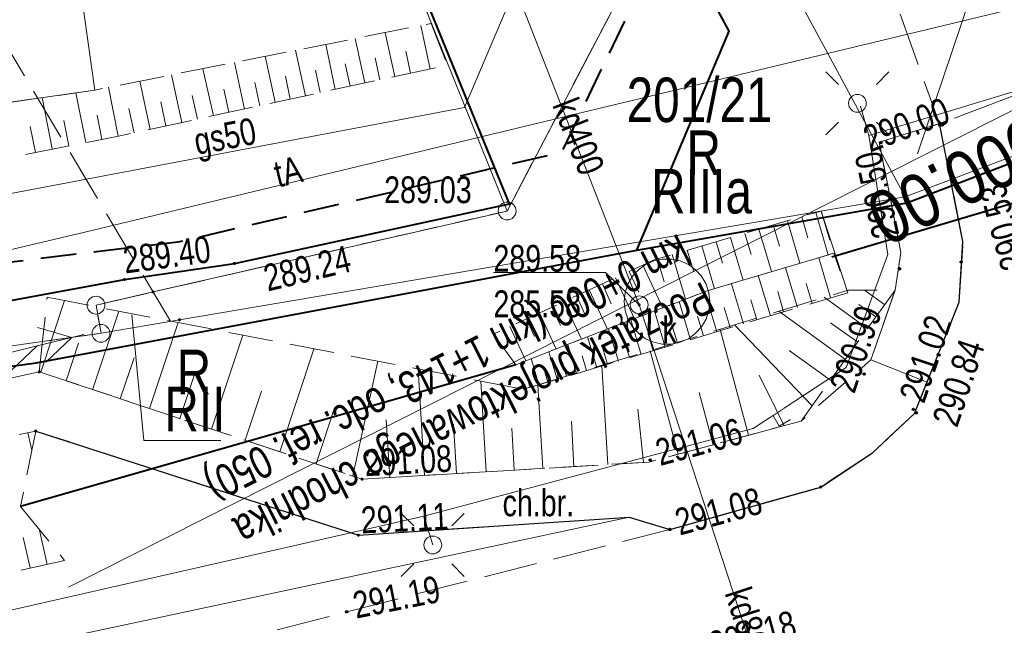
# Model space of a CAD drawing. Header units: metres. Extents: x 7437415 to 7437762, y 5556624 to 5556902.
# Tile 5 of 41: x 7437490 to 7437517, y 5556675 to 5556692. Entities that reach past the tile are written whole.
import ezdxf

# ---------------------------------------------------------------- set-up
doc = ezdxf.new("R2010")
doc.units = ezdxf.units.M
doc.header["$MEASUREMENT"] = 0
for name, pattern in [('BUBZ01-500', [1.75, 1.25, -0.5]), ('DGN Style 2', [6.14715, 3.68829, -2.45886]), ('EGBK02-500', [2, 1.5, -0.5]), ('EGBU01-500', [1, 0.5, -0.5]), ('KTCR02-500', [1.5, 1, -0.5]), ('KTJZ01-500', [2, 1.5, -0.5])]:
    doc.linetypes.add(name, pattern=pattern)
doc.layers.get('0').update_dxf_attribs({"color": 250, "lineweight": 5})
for name, color, linetype, lineweight in [('202-Punkt graniczny stabilizowany trwale', 7, 'Continuous', 5), ('203-Punkt załamania granicy działki nie stabilizowany', 7, 'Continuous', 5), ('BUBZ01', 250, 'Continuous', 5), ('BUBZ01_1', 250, 'Continuous', 5), ('BUIB02_01', 250, 'Continuous', 5), ('BUIB05_01', 250, 'Continuous', 5), ('BUIB12_03', 250, 'Continuous', 5), ('D_kilometraz', 7, 'Continuous', 13), ('D_kraweznik', 7, 'Continuous', 20), ('D_kraweznik obnizony', 7, 'DGN Style 2', 20), ('D_obrzeze', 7, 'Continuous', 20), ('D_opisy', 7, 'Continuous', 13), ('D_zakres', 7, 'DGN Style 2', 13), ('EGBD03', 250, 'Continuous', 5), ('EGBK02', 250, 'Continuous', 5), ('EGBP04_02', 250, 'Continuous', 5), ('EGBP04_03', 250, 'Continuous', 5), ('EGBU01', 250, 'Continuous', 5), ('elementy drogowe', 250, 'Continuous', 5), ('KTCR02', 250, 'Continuous', 5), ('KTJZ01', 250, 'Continuous', 5), ('KTKR01', 250, 'Continuous', 5), ('KTOK01', 250, 'Continuous', 5), ('KTOK05_01', 250, 'Continuous', 5), ('latarnia na słupie lub maszcie (punkt)', 7, 'Continuous', 5), ('MPZP', 250, 'Continuous', 5), ('przewód elektroenergetyczny niskiego napięcia (linia) - symbol', 7, 'Continuous', 5), ('przewód kanalizacyjny (linia)', 7, 'Continuous', 5), ('przewód kanalizacyjny (linia)-Atr1', 7, 'Continuous', 5), ('przewód telekomunikacyjny (linia) - symbol', 7, 'Continuous', 5), ('punkt o określonej wysokości (sieć kanalizacyjna)', 7, 'Continuous', 5), ('punkt o określonej wysokości (sieć kanalizacyjna)-Atr2', 7, 'Continuous', 5), ('punkt o określonej wysokości (sieć kanalizacyjna)-Atr3', 7, 'Continuous', 5), ('punkt wysokościowy naturalny', 7, 'Continuous', 5), ('punkt wysokościowy sztuczny', 7, 'Continuous', 5), ('RTPW01', 250, 'Continuous', 5), ('RTPW02', 250, 'Continuous', 5), ('rzedne dla projektanta', 250, 'Continuous', 5), ('SUPE_01', 250, 'Continuous', 5), ('SUPG_01', 250, 'Continuous', 5), ('SUPT_01', 250, 'Continuous', 5), ('SUSM01', 250, 'Continuous', 5), ('SUSM04_01_E', 250, 'Continuous', 5), ('słup (punkt)', 7, 'Continuous', 5), ('właz - siec kanalizacyjna (powierzchnia)', 7, 'Continuous', 5), ('właz okrągły - siec kanalizacyjna (punkt)', 7, 'Continuous', 5), ('właz okrągły - siec kanalizacyjna (punkt)-Atr17', 7, 'Continuous', 5)]:
    doc.layers.add(name, color=color, linetype=linetype, lineweight=lineweight)
doc.styles.get("Standard").update_dxf_attribs({"font": 'txt.shx', "width": 0.75})
doc.styles.add('Style-Arial Narrow', font='ARIALN.TTF')
doc.linetypes.add('KTOK01-500', pattern='A,1.75,[13,dgnlstyle-rozp_2015.shx,S=0.002778,R=0,X=0,Y=0],1.75', length=3.5)
doc.linetypes.add('KTOK05_01-500', pattern='A,3.75,[13,dgnlstyle-rozp_2015.shx,S=0.002778,R=0,X=0,Y=0],3.75', length=7.5)

# ---------------------------------------------------------------- blocks, each defined once
blk = doc.blocks.new('PW01')
at = {"layer": 'punkt wysokościowy naturalny', "linetype": 'Continuous', "lineweight": 13}
h = blk.add_hatch(color=0, dxfattribs=at)
edge = h.paths.add_edge_path()
edge.add_arc((0, 0), 0.45, 0, 360)
blk = doc.blocks.new('US22')
at = {"color": 0, "linetype": 'Continuous', "lineweight": 13, "ltscale": 10}
blk.add_circle((0, 0), 2.5, dxfattribs=at)
blk = doc.blocks.new('203')
at = {"layer": '203-Punkt załamania granicy działki nie stabilizowany', "linetype": 'Continuous', "lineweight": 13}
h = blk.add_hatch(color=96, dxfattribs=at)
edge = h.paths.add_edge_path()
edge.add_arc((0, 0), 0.45, 0, 360)
blk = doc.blocks.new('202')
at = {"layer": '202-Punkt graniczny stabilizowany trwale', "color": 96, "linetype": 'Continuous', "lineweight": 13}
blk.add_circle((0, 0), 2.5, dxfattribs=at)
blk = doc.blocks.new('PW02')
at = {"layer": 'punkt wysokościowy sztuczny', "linetype": 'Continuous', "lineweight": 13}
h = blk.add_hatch(color=0, dxfattribs=at)
edge = h.paths.add_edge_path()
edge.add_arc((0, 0), 0.45, 0, 360)
blk = doc.blocks.new('SM011')
at = {"layer": 'latarnia na słupie lub maszcie (punkt)', "color": 0, "linetype": 'Continuous', "lineweight": 13}
for p, q in [((-5.3, 5.31), (-8.83, 8.84)), ((5.31, 5.31), (8.84, 8.84)), ((-5.3, -5.3), (-8.83, -8.83)), ((5.31, -5.3), (8.84, -8.83))]:
    blk.add_line(p, q, dxfattribs=at)
blk = doc.blocks.new('SM04')
at = {"layer": 'słup (punkt)', "color": 0, "linetype": 'Continuous', "lineweight": 13}
blk.add_circle((0, 0), 2.5, dxfattribs=at)
blk = doc.blocks.new('PT01')
at = {"color": 0, "linetype": 'Continuous', "lineweight": 13, "ltscale": 10}
for p, q in [((46.5, 0), (37.84, 5)), ((6.5, 0), (0, 0)), ((6.5, 0), (16.5, 0)), ((16.5, 0), (26.5, 0)), ((26.5, 0), (36.5, 0)), ((36.5, 0), (27.84, -5)), ((36.5, 0), (46.5, 0)), ((46.5, 0), (50, 0))]:
    blk.add_line(p, q, dxfattribs=at)
blk = doc.blocks.new('PE04')
at = {"color": 0, "linetype": 'Continuous', "lineweight": 13, "ltscale": 10}
for p, q in [((46.5, 0), (37.84, 5)), ((6.5, 0), (0, 0)), ((6.5, 0), (16.5, 0)), ((16.5, 0), (26.5, 0)), ((26.5, 0), (36.5, 0)), ((36.5, 0), (46.5, 0)), ((46.5, 0), (37.84, -5)), ((46.5, 0), (50, 0))]:
    blk.add_line(p, q, dxfattribs=at)

msp = doc.modelspace()

# ---------------------------------------------------------------- linework, layer by layer
at = {"layer": 'BUBZ01', "color": 7, "linetype": 'BUBZ01-500', "lineweight": 13}
for p, q in [((7437490.09, 5556680.89), (7437489.66, 5556678.77)), ((7437489.66, 5556678.77), (7437490.9, 5556677.26))]:
    msp.add_line(p, q, dxfattribs=at)
at = {"layer": 'BUBZ01', "color": 7, "linetype": 'BUBZ01-500', "lineweight": 13, "flags": 128}
for points in [[(7437488.087, 5556688.312), (7437492.41, 5556689.16), (7437501.64, 5556691.15), (7437501.18, 5556692.32), (7437491.75, 5556690.45), (7437487.397, 5556689.817)], [(7437472.48, 5556675.574), (7437476.96, 5556676.35), (7437489.66, 5556678.77)], [(7437490.9, 5556677.26), (7437480.8, 5556675.05), (7437473.01, 5556673.91)]]:
    msp.add_lwpolyline(points, dxfattribs=at)
at = {"layer": 'BUBZ01', "color": 7, "linetype": 'Continuous', "lineweight": 13, "flags": 128}
for points in [[(7437501.15, 5556691.04), (7437500.89, 5556692.26)], [(7437499.32, 5556690.65), (7437499.05, 5556691.9)], [(7437500.16, 5556690.83), (7437499.89, 5556692.06)], [(7437497.65, 5556690.29), (7437497.37, 5556691.57)], [(7437498.49, 5556690.47), (7437498.22, 5556691.73)], [(7437500.6, 5556690.93), (7437500.47, 5556691.54)], [(7437496.8, 5556690.11), (7437496.52, 5556691.4)], [(7437499.74, 5556690.74), (7437499.61, 5556691.36)], [(7437495.07, 5556689.73), (7437494.78, 5556691.05)], [(7437495.94, 5556689.92), (7437495.66, 5556691.22)], [(7437498.07, 5556690.38), (7437497.93, 5556691.01)], [(7437498.91, 5556690.56), (7437498.77, 5556691.19)], [(7437493.3, 5556689.35), (7437493.01, 5556690.7)], [(7437494.19, 5556689.54), (7437493.9, 5556690.88)], [(7437497.22, 5556690.2), (7437497.09, 5556690.84)], [(7437492.4, 5556689.16), (7437492.13, 5556690.53)], [(7437495.5, 5556689.83), (7437495.36, 5556690.48)], [(7437496.37, 5556690.01), (7437496.23, 5556690.66)], [(7437490.55, 5556688.8), (7437490.27, 5556690.24)], [(7437491.49, 5556688.98), (7437491.21, 5556690.37)], [(7437494.63, 5556689.64), (7437494.48, 5556690.3)], [(7437492.85, 5556689.25), (7437492.7, 5556689.93)], [(7437493.74, 5556689.45), (7437493.6, 5556690.12)], [(7437491.02, 5556688.89), (7437490.88, 5556689.6)], [(7437491.94, 5556689.07), (7437491.81, 5556689.75)], [(7437490.08, 5556688.7), (7437489.93, 5556689.43)], [(7437511.57, 5556686.9), (7437511.74, 5556686.31)], [(7437511.96, 5556687.02), (7437512.31, 5556685.83)], [(7437510.77, 5556686.67), (7437510.95, 5556686.07)], [(7437511.17, 5556686.78), (7437511.52, 5556685.6)], [(7437509.57, 5556686.32), (7437509.93, 5556685.12)], [(7437509.97, 5556686.43), (7437510.15, 5556685.84)], [(7437510.37, 5556686.55), (7437510.72, 5556685.36)], [(7437508.77, 5556686.08), (7437509.12, 5556684.88)], [(7437509.17, 5556686.2), (7437509.35, 5556685.6)], [(7437507.94, 5556685.84), (7437508.31, 5556684.59)], [(7437508.36, 5556685.96), (7437508.54, 5556685.35)], [(7437512.38, 5556684.63), (7437512.05, 5556685.75)], [(7437507.11, 5556685.54), (7437507.67, 5556684.34)], [(7437507.52, 5556685.72), (7437507.71, 5556685.07)], [(7437511.45, 5556684.35), (7437511.11, 5556685.47)], [(7437506.35, 5556685.19), (7437506.88, 5556684.04)], [(7437506.73, 5556685.36), (7437507, 5556684.78)], [(7437510.69, 5556684.12), (7437510.35, 5556685.25)], [(7437505.98, 5556685.02), (7437506.23, 5556684.46)], [(7437509.94, 5556683.9), (7437509.6, 5556685.02)], [(7437511.86, 5556684.47), (7437511.69, 5556685.03)], [(7437505.25, 5556684.68), (7437505.5, 5556684.15)], [(7437505.61, 5556684.85), (7437506.12, 5556683.75)], [(7437509.19, 5556683.67), (7437508.85, 5556684.79)], [(7437511.06, 5556684.23), (7437510.9, 5556684.8)], [(7437513.42, 5556683.76), (7437512.2, 5556684.64)], [(7437513.9, 5556684.43), (7437513.33, 5556684.84)], [(7437490.23, 5556682.54), (7437490.9, 5556684.55)], [(7437504.56, 5556684.36), (7437504.8, 5556683.85)], [(7437504.9, 5556684.52), (7437505.39, 5556683.47)], [(7437508.45, 5556683.45), (7437508.13, 5556684.52)], [(7437509.56, 5556683.79), (7437509.39, 5556684.35)], [(7437510.31, 5556684.01), (7437510.14, 5556684.57)], [(7437513.65, 5556684.09), (7437513.17, 5556684.44)], [(7437491.68, 5556682.05), (7437492.42, 5556684.25)], [(7437504.22, 5556684.2), (7437504.68, 5556683.19)], [(7437507.74, 5556683.24), (7437507.44, 5556684.26)], [(7437508.81, 5556683.56), (7437508.65, 5556684.11)], [(7437512.8, 5556682.9), (7437510.93, 5556684.25)], [(7437493.28, 5556681.52), (7437494.08, 5556683.93)], [(7437503.38, 5556683.82), (7437503.83, 5556682.86)], [(7437503.85, 5556684.04), (7437504.08, 5556683.54)], [(7437507.07, 5556683.04), (7437506.78, 5556684.01)], [(7437508.09, 5556683.35), (7437507.93, 5556683.87)], [(7437513.14, 5556683.38), (7437512.38, 5556683.92)], [(7437495.02, 5556680.94), (7437495.9, 5556683.58)], [(7437505.82, 5556682.67), (7437505.56, 5556683.53)], [(7437506.43, 5556682.85), (7437506.15, 5556683.76)], [(7437507.4, 5556683.14), (7437507.25, 5556683.64)], [(7437510.08, 5556680.77), (7437509.28, 5556683.74)], [(7437490.94, 5556682.3), (7437491.29, 5556683.35)], [(7437505.25, 5556682.5), (7437505.01, 5556683.32)], [(7437506.74, 5556682.95), (7437506.6, 5556683.41)], [(7437496.93, 5556680.31), (7437497.89, 5556683.19)], [(7437504.71, 5556682.34), (7437504.48, 5556683.11)], [(7437505.53, 5556682.59), (7437505.41, 5556683)], [(7437506.12, 5556682.76), (7437505.99, 5556683.2)], [(7437508.1, 5556680.24), (7437507.32, 5556683.14)], [(7437512.38, 5556682.32), (7437511.22, 5556683.15)], [(7437492.46, 5556681.79), (7437492.85, 5556682.94)], [(7437498.98, 5556679.63), (7437499.68, 5556682.85)], [(7437504.2, 5556682.19), (7437503.98, 5556682.92)], [(7437504.97, 5556682.42), (7437504.86, 5556682.82)], [(7437506.13, 5556679.95), (7437505.96, 5556682.73)], [(7437494.13, 5556681.24), (7437494.55, 5556682.5)], [(7437500.99, 5556679.64), (7437500.81, 5556682.63)], [(7437503.95, 5556682.11), (7437503.84, 5556682.47)], [(7437504.45, 5556682.26), (7437504.34, 5556682.64)], [(7437502.72, 5556679.75), (7437502.57, 5556682.29)], [(7437504.31, 5556679.84), (7437504.17, 5556682.18)], [(7437495.96, 5556680.63), (7437496.42, 5556682.01)], [(7437509.09, 5556680.5), (7437508.69, 5556681.97)], [(7437497.95, 5556679.97), (7437498.45, 5556681.48)], [(7437507.13, 5556680.01), (7437506.97, 5556681.5)], [(7437500.02, 5556679.59), (7437499.92, 5556681.2)], [(7437501.89, 5556679.7), (7437501.8, 5556681.08)], [(7437505.18, 5556679.89), (7437505.11, 5556681.17)], [(7437489.87, 5556680.84), (7437489.98, 5556680.35)], [(7437503.51, 5556679.79), (7437503.44, 5556680.97)], [(7437490.41, 5556677.15), (7437490.2, 5556678.11)], [(7437489.93, 5556677.05), (7437489.74, 5556677.9)]]:
    msp.add_lwpolyline(points, dxfattribs=at)
at = {"layer": 'BUBZ01', "color": 7, "linetype": 'BUBZ01-500', "lineweight": 13, "flags": 128}
for points in [[(7437503.55, 5556682.75), (7437502.93, 5556683.61), (7437507.43, 5556685.69), (7437512.11, 5556687.06), (7437512.47, 5556685.88), (7437508.92, 5556684.82), (7437506.71, 5556683.98), (7437503.55, 5556682.75)], [(7437503.55, 5556682.75), (7437506.71, 5556683.98), (7437508.92, 5556684.82), (7437512.47, 5556685.88), (7437512.86, 5556684.77), (7437503.77, 5556682.06), (7437503.55, 5556682.75)]]:
    msp.add_lwpolyline(points, close=True, dxfattribs=at)
at = {"layer": 'BUBZ01_1', "color": 7, "linetype": 'Continuous', "lineweight": 13}
msp.add_line((7437515.44, 5556689.593), (7437515.405, 5556689.581), dxfattribs=at)
at = {"layer": 'BUIB02_01', "color": 7, "linetype": 'Continuous', "lineweight": 13}
msp.add_line((7437512.11, 5556687.06), (7437512.86, 5556684.77), dxfattribs=at)
at = {"layer": 'BUIB02_01', "color": 212, "linetype": 'Continuous', "lineweight": 40, "flags": 128}
msp.add_lwpolyline([(7437506.941, 5556685.963), (7437509.534, 5556692.104), (7437498.91, 5556711.759)], dxfattribs=at)
at = {"layer": 'BUIB05_01', "color": 7, "linetype": 'Continuous', "lineweight": 40}
for p, q in [((7437524.05, 5556689.22), (7437512.41, 5556685.77)), ((7437503.55, 5556682.75), (7437489.66, 5556678.77))]:
    msp.add_line(p, q, dxfattribs=at)
at = {"layer": 'BUIB12_03', "color": 7, "linetype": 'Continuous', "lineweight": 13, "flags": 128}
msp.add_lwpolyline([(7437473.91, 5556694.22), (7437474.79, 5556688.98), (7437477.51, 5556689.46), (7437477.67, 5556688.46), (7437491.75, 5556690.45), (7437490.87, 5556696.69), (7437473.91, 5556694.22)], close=True, dxfattribs=at)
at = {"layer": 'D_kraweznik'}
msp.add_line((7437515.98, 5556684.5), (7437515.083, 5556682.26), dxfattribs=at)
at = {"layer": 'D_kraweznik obnizony'}
for p, q in [((7437515.43, 5556689.51), (7437516.09, 5556686.202)), ((7437516.09, 5556686.202), (7437515.98, 5556684.5))]:
    msp.add_line(p, q, dxfattribs=at)
at = {"layer": 'D_obrzeze', "flags": 128}
msp.add_lwpolyline([(7437515.43, 5556689.51), (7437513.74, 5556688.99), (7437514.045, 5556687.445), (7437514.35, 5556685.9), (7437514.19, 5556684.84), (7437513.85, 5556683.865), (7437513.51, 5556682.89)], dxfattribs=at)
at = {"layer": 'D_opisy', "flags": 128}
msp.add_lwpolyline([(7437565.772, 5556725.167), (7437518.481, 5556699.525), (7437514.813, 5556688.66)], dxfattribs=at)
at = {"layer": 'D_zakres'}
msp.add_line((7437513.51, 5556682.89), (7437515.083, 5556682.26), dxfattribs=at)
at = {"layer": 'EGBD03', "color": 96, "linetype": 'Continuous', "lineweight": 13}
for q in [(7437491.92, 5556683.63), (7437470.864, 5556680.65)]:
    msp.add_line((7437490.335, 5556683.406), q, dxfattribs=at)
at = {"layer": 'EGBD03', "color": 96, "linetype": 'Continuous', "lineweight": 13, "flags": 128}
for points in [[(7437500.826, 5556712.754), (7437514.47, 5556687.46)], [(7437503.31, 5556687.06), (7437498.82, 5556698.2)], [(7437503.31, 5556687.06), (7437508.01, 5556696.05)], [(7437514.47, 5556687.46), (7437522.86, 5556690.63)], [(7437494.12, 5556684.01), (7437514.47, 5556687.46)], [(7437493.38, 5556684.79), (7437503.31, 5556687.06)], [(7437493.38, 5556684.79), (7437491.78, 5556684.42)], [(7437491.92, 5556683.63), (7437491.78, 5556684.42)], [(7437495.279, 5556680.622), (7437493.119, 5556680.622), (7437492.784, 5556684.148)], [(7437491.92, 5556683.63), (7437494.12, 5556684.01)], [(7437490.335, 5556683.406), (7437491.92, 5556683.63)]]:
    msp.add_lwpolyline(points, dxfattribs=at)
at = {"layer": 'EGBK02', "color": 96, "linetype": 'EGBK02-500', "lineweight": 13, "flags": 128}
for points in [[(7437493.866, 5556683.974), (7437482.458, 5556703.133)], [(7437503.31, 5556687.06), (7437508.01, 5556696.05)], [(7437493.38, 5556684.79), (7437503.31, 5556687.06)], [(7437491.78, 5556684.42), (7437493.38, 5556684.79)], [(7437491.92, 5556683.63), (7437491.78, 5556684.42)], [(7437490.335, 5556683.406), (7437491.92, 5556683.63)]]:
    msp.add_lwpolyline(points, dxfattribs=at)
at = {"layer": 'EGBU01', "color": 96, "linetype": 'EGBU01-500', "lineweight": 13, "flags": 128}
for points in [[(7437503.31, 5556687.06), (7437508.01, 5556696.05)], [(7437508.01, 5556696.05), (7437503.31, 5556687.06)], [(7437493.38, 5556684.79), (7437503.31, 5556687.06)], [(7437503.31, 5556687.06), (7437493.38, 5556684.79)], [(7437491.78, 5556684.42), (7437493.38, 5556684.79)], [(7437493.38, 5556684.79), (7437491.78, 5556684.42)], [(7437491.92, 5556683.63), (7437491.78, 5556684.42)], [(7437491.78, 5556684.42), (7437491.92, 5556683.63)], [(7437490.335, 5556683.406), (7437491.92, 5556683.63)], [(7437491.92, 5556683.63), (7437490.335, 5556683.406)]]:
    msp.add_lwpolyline(points, dxfattribs=at)
at = {"layer": 'KTCR02', "color": 7, "linetype": 'KTCR02-500', "lineweight": 13, "flags": 128}
for points in [[(7437490.19, 5556682.55), (7437476.15, 5556679.43), (7437471.569, 5556678.437)], [(7437472.031, 5556676.985), (7437476.68, 5556678.02), (7437490.09, 5556680.89)]]:
    msp.add_lwpolyline(points, dxfattribs=at)
at = {"layer": 'KTJZ01', "color": 7, "linetype": 'KTJZ01-500', "lineweight": 13, "flags": 128}
msp.add_lwpolyline([(7437507.857, 5556716.436), (7437504.491, 5556714.673), (7437509.22, 5556704.47), (7437510.97, 5556700.57), (7437513.08, 5556696.07), (7437515.43, 5556689.51), (7437520.46, 5556691.39), (7437518.97, 5556694.06), (7437515.57, 5556700.2), (7437512.44, 5556706.68), (7437507.857, 5556716.436)], close=True, dxfattribs=at)
at = {"layer": 'KTOK01', "color": 7, "linetype": 'KTOK01-500', "lineweight": 13, "flags": 128}
msp.add_lwpolyline([(7437506.73, 5556678.47), (7437490.14, 5556674.93), (7437473.536, 5556672.257)], dxfattribs=at)
at = {"layer": 'KTOK05_01', "color": 7, "linetype": 'KTOK05_01-500', "lineweight": 40, "flags": 128}
msp.add_lwpolyline([(7437470.765, 5556680.962), (7437472.26, 5556681.23), (7437477.51, 5556682.36), (7437492.58, 5556685.14), (7437495.66, 5556685.59), (7437503.37, 5556687.26), (7437498.93, 5556698.16)], dxfattribs=at)
at = {"layer": 'MPZP', "color": 212, "linetype": 'KTCR02-500', "lineweight": 40, "flags": 128}
msp.add_lwpolyline([(7437497.375, 5556710.955), (7437506.891, 5556692.994), (7437504.828, 5556688.703), (7437494.07, 5556686.185), (7437470.017, 5556683.31)], dxfattribs=at)
at = {"layer": 'przewód kanalizacyjny (linia)', "color": 36, "linetype": 'Continuous', "lineweight": 13, "flags": 128}
for points in [[(7437507.01, 5556684.43), (7437502.87, 5556695.03), (7437502.28, 5556697.34)], [(7437507.01, 5556684.43), (7437512.46, 5556667.77)]]:
    msp.add_lwpolyline(points, dxfattribs=at)
at = {"layer": 'punkt o określonej wysokości (sieć kanalizacyjna)-Atr2', "color": 7, "flags": 128}
msp.add_lwpolyline([(7437507.01, 5556684.43), (7437506.07, 5556685.34), (7437502.924, 5556685.34)], dxfattribs=at)
at = {"layer": 'rzedne dla projektanta', "color": 7, "linetype": 'Continuous', "lineweight": 40}
for centre in [(7437515.44, 5556689.46), (7437515.51, 5556689.47), (7437513.79, 5556688.98), (7437514.31, 5556685.44), (7437516.04, 5556685.63), (7437513.32, 5556682.49), (7437514.7, 5556681.5), (7437514.78, 5556681.4), (7437507.32, 5556680.08), (7437507.87, 5556678.13), (7437498.81, 5556675.82)]:
    msp.add_circle(centre, 0.0225, dxfattribs=at)
at = {"layer": 'SUPE_01', "color": 1, "linetype": 'Continuous', "lineweight": 13}
msp.add_line((7437501.223, 5556677.696), (7437500.974, 5556678.503), dxfattribs=at)
at = {"layer": 'SUPE_01', "color": 1, "linetype": 'Continuous', "lineweight": 13, "flags": 128}
msp.add_lwpolyline([(7437601.635, 5556725.162), (7437600.216, 5556724.388), (7437574.398, 5556710.521), (7437552.37, 5556698.835), (7437529.759, 5556688.702), (7437521.807, 5556691.71), (7437513.451, 5556689.173), (7437513.22, 5556690)], dxfattribs=at)
at = {"layer": 'SUPG_01', "color": 52, "linetype": 'Continuous', "lineweight": 13, "flags": 128}
msp.add_lwpolyline([(7437469.859, 5556683.807), (7437484.7, 5556686.66), (7437502.11, 5556689.96), (7437505.33, 5556697.53)], dxfattribs=at)
at = {"layer": 'SUPT_01', "color": 30, "linetype": 'Continuous', "lineweight": 13, "flags": 128}
msp.add_lwpolyline([(7437624.834, 5556744.449), (7437603.973, 5556732.899), (7437579.114, 5556719.1), (7437574.314, 5556716.425), (7437544.39, 5556702.175), (7437531.441, 5556696.093), (7437491.469, 5556686.466), (7437485.362, 5556685.024)], dxfattribs=at)
at = {"layer": 'właz - siec kanalizacyjna (powierzchnia)', "color": 36, "linetype": 'Continuous', "lineweight": 13, "flags": 128}
msp.add_lwpolyline([(7437508.99, 5556684.52), (7437508.96, 5556684.27), (7437508.89, 5556684.03), (7437508.76, 5556683.81), (7437508.59, 5556683.63), (7437508.39, 5556683.48), (7437508.16, 5556683.38), (7437507.92, 5556683.33), (7437507.66, 5556683.33), (7437507.42, 5556683.38), (7437507.19, 5556683.48), (7437506.99, 5556683.63), (7437506.82, 5556683.81), (7437506.69, 5556684.03), (7437506.62, 5556684.27), (7437506.59, 5556684.52), (7437506.62, 5556684.77), (7437506.69, 5556685.01), (7437506.82, 5556685.23), (7437506.99, 5556685.41), (7437507.19, 5556685.56), (7437507.42, 5556685.66), (7437507.66, 5556685.71), (7437507.92, 5556685.71), (7437508.16, 5556685.66), (7437508.39, 5556685.56), (7437508.59, 5556685.41), (7437508.76, 5556685.23), (7437508.89, 5556685.01), (7437508.96, 5556684.77), (7437508.99, 5556684.52)], close=True, dxfattribs=at)

# ---------------------------------------------------------------- block references
at = {"layer": 'EGBP04_02', "color": 96, "linetype": 'Continuous', "lineweight": 13, "xscale": 0.1, "yscale": 0.1, "zscale": 0.1}
for p in [(7437503.31, 5556687.06), (7437491.78, 5556684.42), (7437491.92, 5556683.63)]:
    msp.add_blockref('202', p, dxfattribs=at)
at = {"layer": 'EGBP04_03', "color": 96, "linetype": 'Continuous', "lineweight": 13, "xscale": 0.1, "yscale": 0.1, "zscale": 0.1}
for p in [(7437514.47, 5556687.46), (7437493.38, 5556684.79), (7437494.12, 5556684.01)]:
    msp.add_blockref('203', p, dxfattribs=at)
at = {"layer": 'przewód elektroenergetyczny niskiego napięcia (linia) - symbol', "color": 1, "linetype": 'Continuous', "lineweight": 13, "xscale": 0.1, "yscale": 0.1, "zscale": 0.1, "rotation": 13.705}
msp.add_blockref('PE04', (7437486.58, 5556682.41), dxfattribs=at)
at = {"layer": 'przewód telekomunikacyjny (linia) - symbol', "color": 30, "linetype": 'Continuous', "lineweight": 13, "xscale": 0.1, "yscale": 0.1, "zscale": 0.1, "rotation": 13.705}
msp.add_blockref('PT01', (7437486.58, 5556682.41), dxfattribs=at)
at = {"layer": 'punkt o określonej wysokości (sieć kanalizacyjna)', "color": 7, "linetype": 'Continuous', "lineweight": 13, "xscale": 0.1, "yscale": 0.1, "zscale": 0.1}
msp.add_blockref('PW01', (7437507.01, 5556684.43), dxfattribs=at)
at = {"layer": 'RTPW02', "color": 7, "linetype": 'Continuous', "lineweight": 13, "xscale": 0.1, "yscale": 0.1, "zscale": 0.1}
for p in [(7437515.43, 5556689.51), (7437503.37, 5556687.26), (7437495.66, 5556685.59), (7437492.58, 5556685.14), (7437490.19, 5556682.55), (7437490.09, 5556680.89), (7437499.24, 5556679.54), (7437512.1, 5556679.32), (7437499.14, 5556677.97)]:
    msp.add_blockref('PW02', p, dxfattribs=at)
at = {"layer": 'SUSM01', "color": 7, "linetype": 'Continuous', "lineweight": 13, "xscale": 0.1, "yscale": 0.1, "zscale": 0.1}
for p in [(7437513.13, 5556690.08), (7437501.223, 5556677.696)]:
    msp.add_blockref('SM011', p, dxfattribs=at)
at = {"layer": 'SUSM04_01_E', "color": 7, "linetype": 'Continuous', "lineweight": 13, "xscale": 0.1, "yscale": 0.1, "zscale": 0.1}
for p in [(7437513.13, 5556690.08), (7437501.223, 5556677.696)]:
    msp.add_blockref('SM04', p, dxfattribs=at)
at = {"layer": 'właz okrągły - siec kanalizacyjna (punkt)', "color": 7, "linetype": 'Continuous', "lineweight": 13, "xscale": 0.1, "yscale": 0.1, "zscale": 0.1}
msp.add_blockref('US22', (7437507.01, 5556684.43), dxfattribs=at)

# ---------------------------------------------------------------- texts
at = {"layer": 'D_kilometraz', "insert": (7437517.158, 5556687.674), "char_height": 1.5, "attachment_point": 2, "rotation": 206.8008, "line_spacing_factor": 1.4, "style": 'Style-Arial Narrow'}
msp.add_mtext('0+000.00', dxfattribs=at)
at = {"layer": 'D_opisy', "insert": (7437509.199, 5556684.294), "char_height": 0.9, "attachment_point": 1, "rotation": 206.8008}
msp.add_mtext('\\pt11;\\fArial|b0|i0|c238238|p39;Początek projektowanego chodnika\\Pkm 0+000 (km 1+143, odc. ref. 050)', dxfattribs=at)
at = {"layer": 'EGBD03', "color": 96, "linetype": 'Continuous', "lineweight": 30, "insert": (7437506.659, 5556689.534), "char_height": 1.25, "attachment_point": 7, "line_spacing_factor": 0.6}
msp.add_mtext('\\FWORKING_1250;\\H1x;\\W0.8;201/21', dxfattribs=at)
at = {"layer": 'EGBK02', "color": 96, "linetype": 'Continuous', "lineweight": 30, "char_height": 1.25, "attachment_point": 1, "line_spacing_factor": 0.6}
for s, insert in [('\\FWORKING_1250;\\H1x;\\W0.8;RIIIa', (7437507.349, 5556688.241)), ('\\FWORKING_1250;\\H1x;\\W0.8;RII', (7437493.698, 5556682.13))]:
    msp.add_mtext(s, dxfattribs=dict(at, insert=insert))
at = {"layer": 'EGBU01', "color": 96, "linetype": 'Continuous', "lineweight": 30, "char_height": 1.25, "attachment_point": 7, "line_spacing_factor": 0.6}
for insert in [(7437508.34, 5556688.069), (7437494.044, 5556681.921)]:
    msp.add_mtext('\\FWORKING_1250;\\H1x;\\W0.8;R', dxfattribs=dict(at, insert=insert))
at = {"layer": 'KTCR02', "color": 7, "linetype": 'Continuous', "lineweight": 13, "insert": (7437503.18, 5556678.49), "char_height": 0.75, "attachment_point": 7, "line_spacing_factor": 0.6}
msp.add_mtext('\\FWORKING_1250;\\H1x;\\W0.8;ch.br.', dxfattribs=at)
at = {"layer": 'przewód kanalizacyjny (linia)-Atr1', "color": 36, "char_height": 0.75, "attachment_point": 7, "line_spacing_factor": 0.6}
for s, insert, rotation in [('\\FWORKING_1250;\\H1x;\\W0.8;kd400', (7437504.557, 5556690.029), 291.334), ('\\FWORKING_1250;\\H1x;\\W0.8;kd800', (7437509.392, 5556676.342), 288.114)]:
    msp.add_mtext(s, dxfattribs=dict(at, insert=insert, rotation=rotation))
at = {"layer": 'punkt o określonej wysokości (sieć kanalizacyjna)-Atr2', "color": 36, "insert": (7437502.924, 5556685.348), "char_height": 0.75, "attachment_point": 7, "line_spacing_factor": 0.6}
msp.add_mtext('\\FWORKING_1250;\\H1x;\\W0.8;289.58', dxfattribs=at)
at = {"layer": 'punkt o określonej wysokości (sieć kanalizacyjna)-Atr3', "color": 36, "insert": (7437502.924, 5556684.072), "char_height": 0.75, "attachment_point": 7, "line_spacing_factor": 0.6}
msp.add_mtext('\\FWORKING_1250;\\H1x;\\W0.8;285.58', dxfattribs=at)
at = {"layer": 'RTPW01', "color": 7, "linetype": 'Continuous', "lineweight": 13, "insert": (7437499.86, 5556688.03), "char_height": 0.75, "attachment_point": 1, "line_spacing_factor": 0.6}
msp.add_mtext('\\FWORKING_1250;\\H1x;\\W0.8;289.03', dxfattribs=at)
at = {"layer": 'RTPW01', "color": 7, "linetype": 'Continuous', "lineweight": 13, "char_height": 0.75, "attachment_point": 1, "line_spacing_factor": 0.6}
for s, insert, rotation in [('\\FWORKING_1250;\\H1x;\\W0.8;289.40', (7437492.5, 5556686.05), 7.552), ('\\FWORKING_1250;\\H1x;\\W0.8;289.24', (7437496.42, 5556685.53), 13.533), ('\\FWORKING_1250;\\H1x;\\W0.8;291.08', (7437499.288, 5556680.37), 3.144), ('\\FWORKING_1250;\\H1x;\\W0.8;291.11', (7437499.192, 5556678.768), 2.566)]:
    msp.add_mtext(s, dxfattribs=dict(at, insert=insert, rotation=rotation))
at = {"layer": 'rzedne dla projektanta', "color": 7, "linetype": 'Continuous', "lineweight": 0, "char_height": 0.75, "attachment_point": 7, "line_spacing_factor": 0.6}
for s, insert, rotation in [('\\FWORKING_1250;\\H1x;\\W0.8; 290.00', (7437513.281, 5556688.61), 20.5804), ('\\FWORKING_1250;\\H1x;\\W0.8; 290.50', (7437514.366, 5556686.175), 102.4539), ('\\FWORKING_1250;\\H1x;\\W0.8; 290.53', (7437517.986, 5556685.312), 105.6803), ('\\FWORKING_1250;\\H1x;\\W0.8; 290.99', (7437512.981, 5556681.697), 71.3251), ('\\FWORKING_1250;\\H1x;\\W0.8; 291.02', (7437514.937, 5556681.42), 71.3251), ('\\FWORKING_1250;\\H1x;\\W0.8; 290.84', (7437515.865, 5556680.747), 71.3251), ('\\FWORKING_1250;\\H1x;\\W0.8; 291.06', (7437507.385, 5556679.839), 15.1285), ('\\FWORKING_1250;\\H1x;\\W0.8; 291.08', (7437507.935, 5556677.889), 15.1285), ('\\FWORKING_1250;\\H1x;\\W0.8; 291.19', (7437498.859, 5556675.575), 11.2682), ('\\FWORKING_1250;\\H1x;\\W0.8; 291.18', (7437508.895, 5556674.439), 15.1285)]:
    msp.add_mtext(s, dxfattribs=dict(at, insert=insert, rotation=rotation))
at = {"layer": 'SUPG_01', "color": 7, "linetype": 'Continuous', "lineweight": 13, "insert": (7437494.652, 5556688.407), "char_height": 0.75, "attachment_point": 7, "rotation": 10.669, "line_spacing_factor": 0.6}
msp.add_mtext('\\FWORKING_1250;\\H1x;\\W0.8;gs50', dxfattribs=at)
at = {"layer": 'SUPT_01', "color": 30, "linetype": 'Continuous', "lineweight": 13, "insert": (7437497.256, 5556687.795), "char_height": 0.75, "attachment_point": 8, "rotation": 13.5423, "line_spacing_factor": 0.6}
msp.add_mtext('\\FWORKING;\\H1x;\\W0.8;tA', dxfattribs=at)
at = {"layer": 'właz okrągły - siec kanalizacyjna (punkt)-Atr17', "color": 7, "insert": (7437507.663, 5556683.349), "char_height": 0.75, "attachment_point": 7, "line_spacing_factor": 0.6}
msp.add_mtext('\\FWORKING_1250;\\H1x;\\W0.8;k', dxfattribs=at)

# ---------------------------------------------------------------- next in the draw order: wipeouts: each hides what was drawn before it
at = {"color": 7, "linetype": 'Continuous', "lineweight": 13, "ltscale": 10}
msp.add_wipeout([(7437510.432, 5556681.146), (7437510.434, 5556681.896), (7437511.083, 5556681.52)], dxfattribs=at).dxf.layer = 'elementy drogowe'

# ---------------------------------------------------------------- next in the draw order: linework, layer by layer
at = {"layer": 'BUBZ01', "color": 7, "linetype": 'BUBZ01-500', "lineweight": 13, "flags": 128}
msp.add_lwpolyline([(7437490.29, 5556683.503), (7437490.19, 5556682.55), (7437499.24, 5556679.54), (7437507.29, 5556680.02), (7437511.55, 5556681.17), (7437514.19, 5556684.84), (7437512.87, 5556684.84), (7437503.77, 5556682.06), (7437490.41, 5556684.64), (7437490.29, 5556683.503)], close=True, dxfattribs=at)
at = {"layer": 'BUBZ01', "color": 7, "linetype": 'Continuous', "lineweight": 13, "flags": 128}
for points in [[(7437511.86, 5556681.6), (7437509.68, 5556683.87)], [(7437511.08, 5556681.04), (7437510.38, 5556682.46)]]:
    msp.add_lwpolyline(points, dxfattribs=at)
at = {"layer": 'BUIB02_01', "color": 212, "linetype": 'Continuous', "lineweight": 40, "flags": 128}
msp.add_lwpolyline([(7437471.018, 5556680.168), (7437490.105, 5556682.798), (7437506.941, 5556685.963), (7437514.516, 5556687.29), (7437530.92, 5556693.586), (7437543.72, 5556699.172), (7437579.76, 5556716.205), (7437631.582, 5556743.722), (7437615.039, 5556772.576)], dxfattribs=at)
at = {"layer": 'D_opisy'}
msp.add_line((7437520.46, 5556691.39), (7437491.005, 5556676.511), dxfattribs=at)
at = {"layer": 'elementy drogowe', "color": 7, "linetype": 'Continuous', "lineweight": 13, "ltscale": 10, "flags": 128}
msp.add_lwpolyline([(7437510.758, 5556681.333), (7437510.932, 5556681.029), (7437511.257, 5556681.216)], dxfattribs=at)
at = {"layer": 'KTCR02', "color": 7, "linetype": 'KTCR02-500', "lineweight": 13, "flags": 128}
msp.add_lwpolyline([(7437490.09, 5556680.89), (7437499.14, 5556677.97), (7437506.73, 5556678.47), (7437507.87, 5556678.13), (7437512.1, 5556679.32), (7437513.55, 5556680.28), (7437514.73, 5556681.38), (7437515.98, 5556684.5), (7437516.09, 5556686.202), (7437515.43, 5556689.51), (7437513.74, 5556688.99), (7437514.35, 5556685.9), (7437514.19, 5556684.84), (7437513.51, 5556682.89), (7437511.55, 5556681.17), (7437507.29, 5556680.02), (7437499.24, 5556679.54), (7437490.19, 5556682.55)], dxfattribs=at)
at = {"layer": 'KTJZ01', "color": 7, "linetype": 'KTJZ01-500', "lineweight": 13, "flags": 128}
msp.add_lwpolyline([(7437487.24, 5556665.88), (7437500.01, 5556668.65), (7437509.93, 5556671.34), (7437514.81, 5556672.66), (7437528.54, 5556677.57), (7437546.18, 5556685.08), (7437562.31, 5556693.39), (7437575.78, 5556700.17), (7437584.6, 5556705.2), (7437599.33, 5556712.79), (7437607.41, 5556717.03), (7437624.22, 5556725.75), (7437636.91, 5556731.79), (7437639.91, 5556733.3), (7437648.13, 5556737.1), (7437664.08, 5556744.94), (7437674.41, 5556750.47), (7437695.47, 5556762.01), (7437726.23, 5556778.98), (7437745.592, 5556790.579), (7437740.524, 5556799.89), (7437726.071, 5556794.065), (7437721.424, 5556793.261), (7437718.653, 5556793.684), (7437716.454, 5556794.853), (7437714.78, 5556796.65), (7437713.44, 5556798.18), (7437704.05, 5556814.76), (7437696.46, 5556806.77), (7437698.53, 5556806.84), (7437700.74, 5556806.26), (7437702.79, 5556804.94), (7437704.06, 5556803.16), (7437709.44, 5556793.77), (7437711.44, 5556790.12), (7437712.13, 5556787.63), (7437712.21, 5556785.35), (7437711.59, 5556783.66), (7437709.87, 5556781.76), (7437701.28, 5556777.09), (7437699.42, 5556776.48), (7437697.78, 5556776.19), (7437695.76, 5556776.41), (7437693.65, 5556777.51), (7437692.09, 5556778.89), (7437690.49, 5556781.22), (7437685.25, 5556778.28), (7437686.1, 5556775.03), (7437686.085, 5556773.72), (7437685.81, 5556772.51), (7437685.3, 5556771.32), (7437684.475, 5556769.98), (7437683.43, 5556768.68), (7437682.12, 5556767.23), (7437680.52, 5556765.9), (7437679.609, 5556765.424), (7437667.4, 5556758.73), (7437656.58, 5556752.94), (7437646.03, 5556747.24), (7437635.04, 5556741.31), (7437625.46, 5556735.97), (7437617.31, 5556731.03), (7437610.73, 5556727.32), (7437599.83, 5556721.28), (7437592.56, 5556717.41), (7437581.48, 5556711.39), (7437572.19, 5556706.38), (7437570.63, 5556705.57), (7437559.43, 5556699.57), (7437555.27, 5556697.37), (7437547.58, 5556693.6), (7437542.1, 5556690.99), (7437536.78, 5556688.64), (7437527.13, 5556684.56), (7437524.75, 5556685.69), (7437522.99, 5556687.15), (7437521.44, 5556689.45), (7437520.46, 5556691.39), (7437515.43, 5556689.51), (7437516.09, 5556686.202), (7437515.98, 5556684.5), (7437514.73, 5556681.38), (7437513.55, 5556680.28), (7437512.1, 5556679.32), (7437507.87, 5556678.13), (7437498.81, 5556675.82), (7437492.9, 5556674.29)], dxfattribs=at)
at = {"layer": 'KTKR01', "color": 7, "linetype": 'Continuous', "lineweight": 30, "flags": 128}
msp.add_lwpolyline([(7437490.09, 5556680.89), (7437499.14, 5556677.97), (7437506.73, 5556678.47), (7437507.87, 5556678.13), (7437512.1, 5556679.32), (7437513.55, 5556680.28), (7437514.73, 5556681.38), (7437515.98, 5556684.5), (7437516.09, 5556686.202), (7437515.43, 5556689.51)], dxfattribs=at)
at = {"layer": 'SUPE_01', "color": 1, "linetype": 'Continuous', "lineweight": 13, "flags": 128}
msp.add_lwpolyline([(7437513.451, 5556689.173), (7437513.987, 5556685.841), (7437512.818, 5556682.675), (7437510.206, 5556680.962), (7437500.974, 5556678.503), (7437488.15, 5556675.589), (7437473.288, 5556673.036)], dxfattribs=at)

doc.saveas('drawing.dxf')
